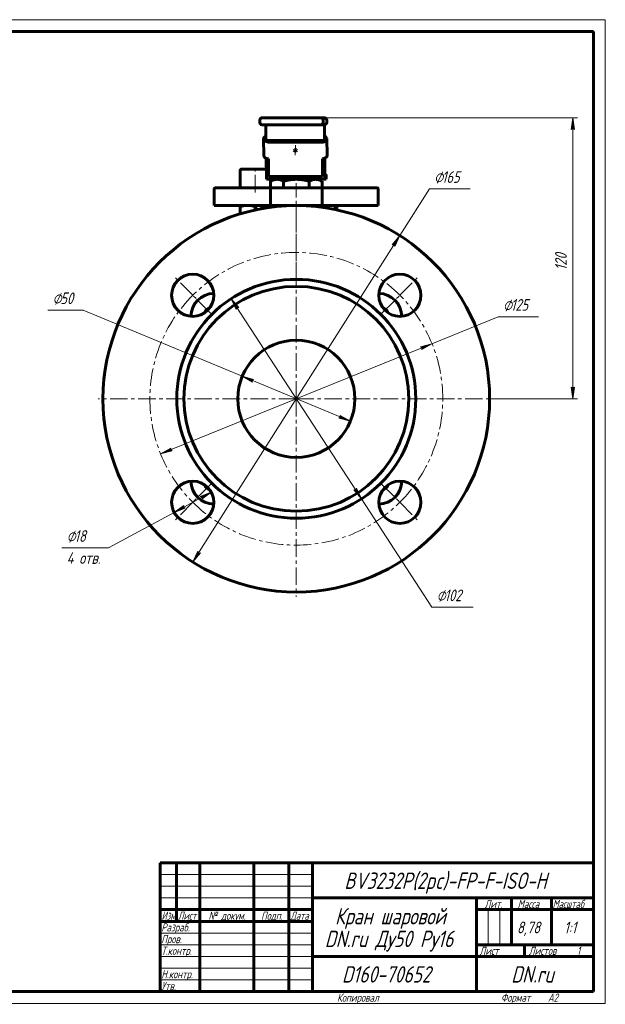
# Model space of a CAD drawing. Header units: millimetres. Extents: x 0 to 594, y 0 to 420.
# Tile 5 of 5: x 344 to 594, y 0 to 420. Entities that reach past the tile are written whole.
import ezdxf

# ---------------------------------------------------------------- set-up
doc = ezdxf.new("R2010")
doc.units = ezdxf.units.MM
for name, pattern in [('K5LT_AXLED', [12, 7.5, -1.5, 1.5, -1.5]), ('K5LT_BASIC', [0]), ('K5LT_THIN', [0])]:
    doc.linetypes.add(name, pattern=pattern)
doc.layers.add('Системный слой', color=7, linetype='Continuous')
doc.layers.add('Системный слой (1)', color=251, linetype='Continuous', true_color=0x6c6c6c)
doc.styles.add('KDIMTEXTSTYLE', font='txt', dxfattribs={"width": 0.96, "oblique": 15, "height": 5})
doc.styles.add('KTEXTSTYLE', font='txt', dxfattribs={"width": 0.96, "height": 5})
doc.dimstyles.new('KDIMSTYLE (1.00)', dxfattribs={"dimtxt": 5, "dimasz": 1, "dimexe": 2, "dimexo": 0, "dimgap": 1, "dimtad": 1, "dimtxsty": 'KDIMTEXTSTYLE', "dimsah": 1, "dimcen": 0, "dimdle": 1, "dimadec": 0, "dimazin": 0, "dimtfac": 0.667, "dimtmove": 0, "dimatfit": 3, "dimfxl": 1, "dimtvp": 1, "dimtolj": 1, "dimtzin": 0, "dimarcsym": 0})

# ---------------------------------------------------------------- blocks, each defined once
blk = doc.blocks.new('U13')
at = {"layer": 'Системный слой (1)', "color": 143, "linetype": 'K5LT_BASIC', "lineweight": 60, "true_color": 0x33acca}
for p, q in [((447.58, 340.73), (447.43, 340.72)), ((447.73, 340.73), (447.58, 340.73)), ((447.88, 340.73), (447.73, 340.73)), ((444.69, 340.17), (444.63, 340.15)), ((444.75, 340.19), (444.69, 340.17)), ((444.81, 340.21), (444.75, 340.19))]:
    blk.add_line(p, q, dxfattribs=at)
blk = doc.blocks.new('U14')
at = {"layer": 'Системный слой (1)', "color": 143, "linetype": 'K5LT_BASIC', "lineweight": 60, "true_color": 0x33acca}
for p, q in [((448.46, 340.71), (447.88, 340.73)), ((449.04, 340.65), (448.46, 340.71)), ((449.63, 340.55), (449.04, 340.65))]:
    blk.add_line(p, q, dxfattribs=at)
blk = doc.blocks.new('U15')
at = {"layer": 'Системный слой (1)', "color": 143, "linetype": 'K5LT_BASIC', "lineweight": 60, "true_color": 0x33acca}
for p, q in [((444.63, 356.23), (438.93, 356.23)), ((449.33, 356.23), (444.63, 356.23))]:
    blk.add_line(p, q, dxfattribs=at)
blk = doc.blocks.new('U16')
at = {"layer": 'Системный слой (1)', "color": 143, "linetype": 'K5LT_BASIC', "lineweight": 60, "true_color": 0x33acca}
for p, q in [((474.6, 370.22), (474.2, 370.43)), ((475.2, 369.22), (474.6, 370.22)), ((475.2, 369.2), (475.2, 369.22))]:
    blk.add_line(p, q, dxfattribs=at)
blk = doc.blocks.new('U17')
at = {"layer": 'Системный слой (1)', "color": 143, "linetype": 'K5LT_BASIC', "lineweight": 60, "true_color": 0x33acca}
for p, q in [((461.29, 364.18), (461.24, 364.27)), ((461.6, 364.02), (461.29, 364.18)), ((461.97, 364.05), (461.6, 364.02)), ((462.21, 364.26), (461.97, 364.05))]:
    blk.add_line(p, q, dxfattribs=at)
blk = doc.blocks.new('U18')
at = {"layer": 'Системный слой (1)', "color": 143, "linetype": 'K5LT_BASIC', "lineweight": 60, "true_color": 0x33acca}
for p, q in [((448.2, 369.13), (448.2, 369.11)), ((448.2, 369.11), (448.8, 368.11)), ((448.8, 368.11), (450.18, 367.71))]:
    blk.add_line(p, q, dxfattribs=at)
blk = doc.blocks.new('U19')
at = {"layer": 'Системный слой (1)', "color": 143, "linetype": 'K5LT_BASIC', "lineweight": 60, "true_color": 0x33acca}
for p, q in [((449.17, 370.41), (448.26, 369.53)), ((448.26, 369.53), (448.2, 369.2))]:
    blk.add_line(p, q, dxfattribs=at)
blk = doc.blocks.new('U20')
at = {"layer": 'Системный слой (1)', "color": 143, "linetype": 'K5LT_BASIC', "lineweight": 60, "true_color": 0x33acca}
for p, q in [((461.22, 364.18), (461.37, 364.43)), ((461.37, 363.93), (461.22, 364.18)), ((461.37, 364.43), (461.72, 364.53)), ((461.72, 363.83), (461.37, 363.93)), ((461.72, 364.53), (462.07, 364.43)), ((462.07, 363.93), (461.72, 363.83)), ((462.07, 364.43), (462.22, 364.18)), ((462.22, 364.17), (462.07, 363.93)), ((462.22, 364.18), (462.22, 364.17))]:
    blk.add_line(p, q, dxfattribs=at)
blk = doc.blocks.new('U21')
at = {"layer": 'Системный слой (1)', "color": 30, "linetype": 'K5LT_AXLED', "lineweight": 18, "true_color": 0xff8000}
for p, q in [((417.94, 302.32), (410.16, 310.1)), ((506.33, 302.32), (514.1, 310.1)), ((425.72, 294.54), (417.94, 302.32)), ((498.55, 294.54), (506.33, 302.32)), ((425.72, 221.71), (417.94, 213.93)), ((498.55, 221.71), (506.33, 213.93)), ((417.94, 213.93), (410.16, 206.15)), ((506.33, 213.93), (514.1, 206.15))]:
    blk.add_line(p, q, dxfattribs=at)
for start, end in [(45, 135), (135, 225), (315, 45), (225, 315)]:
    blk.add_arc((462.13, 258.13), 62.5, start, end, dxfattribs=at)
blk = doc.blocks.new('U22')
at = {"layer": 'Системный слой (1)', "color": 30, "linetype": 'K5LT_AXLED', "lineweight": 18, "true_color": 0xff8000}
for q in [(462.13, 342.63), (377.63, 258.13), (546.63, 258.13), (462.13, 173.63)]:
    blk.add_line((462.13, 258.13), q, dxfattribs=at)
blk = doc.blocks.new('D5')
at = {"layer": 'Системный слой (1)'}
for points in [[(580.81, 373.13), (580.16, 378.13), (579.5, 373.13), (580.16, 373.63)], [(580.16, 258.13), (580.81, 263.13), (580.16, 262.63), (579.5, 263.13)]]:
    blk.add_hatch(color=7, dxfattribs=at).paths.add_polyline_path(points)
at = {"layer": 'Системный слой (1)', "color": 7, "linetype": 'K5LT_THIN', "lineweight": 18, "true_color": 0xffffff}
for p, q in [((472.59, 378.13), (582.16, 378.13)), ((579.5, 373.13), (580.16, 378.13)), ((580.16, 378.13), (580.81, 373.13)), ((580.16, 373.63), (579.5, 373.13)), ((580.81, 373.13), (580.16, 373.63)), ((580.16, 258.13), (579.5, 263.13)), ((579.5, 263.13), (580.16, 262.63)), ((580.16, 262.63), (580.81, 263.13)), ((580.81, 263.13), (580.16, 258.13)), ((544.63, 258.13), (582.16, 258.13))]:
    blk.add_line(p, q, dxfattribs=at)
blk.add_wipeout([(579.16, 312.98), (571.77, 312.98), (571.77, 322.86), (579.16, 322.86)]).dxf.layer = 'Системный слой (1)'
blk.add_line((580.16, 378.13), (580.16, 258.13), dxfattribs=at)
at = {"layer": 'Системный слой (1)', "color": 7, "insert": (572.57, 312.98), "char_height": 5, "attachment_point": 1, "rotation": 90, "style": 'KTEXTSTYLE'}
blk.add_mtext('\\fArial|b0|c204|p34;\\H5.0;\\W1.000;\\Q15;\\fGOST Type AU|b0|i0|c204|p34;\\Q15;\\W0.960;120', dxfattribs=at)
blk = doc.blocks.new('KDIMARROW_01')
at = {"layer": 'Системный слой'}
blk.add_hatch(color=0, dxfattribs=at).paths.add_polyline_path([(-5, -0.66), (0, 0), (-5, 0.66), (-4.5, 0)])
at = {"layer": 'Системный слой', "color": 0, "linetype": 'K5LT_THIN', "lineweight": 18}
for p, q in [((-4.5, 0), (-5, 0.66)), ((-5, 0.66), (0, 0)), ((0, 0), (-5, -0.66)), ((-5, -0.66), (-4.5, 0))]:
    blk.add_line(p, q, dxfattribs=at)
at = {"layer": 'Системный слой (1)', "color": 0, "linetype": 'K5LT_THIN', "lineweight": 18}
blk.add_line((237.84, 73.86), (236.84, 73.86), dxfattribs=at)
blk = doc.blocks.new('D6')
at = {"layer": 'Системный слой (1)'}
for points in [[(504.19, 323.22), (506.31, 327.8), (503.08, 323.93), (503.9, 324)], [(417.95, 188.45), (421.18, 192.32), (420.36, 192.25), (420.07, 193.03)]]:
    blk.add_hatch(color=7, dxfattribs=at).paths.add_polyline_path(points)
at = {"layer": 'Системный слой (1)', "color": 7, "linetype": 'K5LT_THIN', "lineweight": 18, "true_color": 0xffffff}
for p, q in [((417.95, 188.45), (506.31, 327.8)), ((503.08, 323.93), (506.31, 327.8)), ((503.9, 324), (503.08, 323.93)), ((504.19, 323.22), (503.9, 324)), ((506.31, 327.8), (504.19, 323.22)), ((417.95, 188.45), (420.07, 193.03)), ((421.18, 192.32), (417.95, 188.45)), ((420.07, 193.03), (420.36, 192.25)), ((420.36, 192.25), (421.18, 192.32))]:
    blk.add_line(p, q, dxfattribs=at)
blk.add_wipeout([(520.95, 348.73), (520.95, 356.11), (533.75, 356.11), (533.75, 348.73)]).dxf.layer = 'Системный слой (1)'
for p, q in [((506.31, 327.8), (518.95, 347.73)), ((518.95, 347.73), (536.28, 347.73))]:
    blk.add_line(p, q, dxfattribs=at)
at = {"layer": 'Системный слой (1)', "color": 7, "char_height": 5, "attachment_point": 1, "style": 'KTEXTSTYLE'}
for s, insert in [('\\fArial|b0|c204|p34;\\H5.0;\\W1.000;\\Q15;\\fGOST Type AU|b0|i0|c204|p34;\\Q15;\\W0.960;⌀', (520.95, 355.32)), ('\\fArial|b0|c204|p34;\\H5.0;\\W1.000;\\Q15;\\fGOST Type AU|b0|i0|c204|p34;\\Q15;\\W0.960;165', (524.26, 355.32))]:
    blk.add_mtext(s, dxfattribs=dict(at, insert=insert))
blk = doc.blocks.new('D7')
at = {"layer": 'Системный слой (1)'}
for points in [[(515.66, 279.14), (520.04, 281.63), (515.16, 280.36), (515.87, 279.94)], [(409.1, 235.89), (408.39, 236.31), (408.61, 237.11), (404.22, 234.62)]]:
    blk.add_hatch(color=7, dxfattribs=at).paths.add_polyline_path(points)
at = {"layer": 'Системный слой (1)', "color": 7, "linetype": 'K5LT_THIN', "lineweight": 18, "true_color": 0xffffff}
for p, q in [((404.22, 234.62), (520.04, 281.63)), ((515.16, 280.36), (520.04, 281.63)), ((515.87, 279.94), (515.16, 280.36)), ((520.04, 281.63), (515.66, 279.14)), ((515.66, 279.14), (515.87, 279.94)), ((404.22, 234.62), (408.61, 237.11)), ((409.1, 235.89), (404.22, 234.62)), ((408.61, 237.11), (408.39, 236.31)), ((408.39, 236.31), (409.1, 235.89))]:
    blk.add_line(p, q, dxfattribs=at)
blk.add_wipeout([(550.35, 294.13), (550.35, 301.51), (563.02, 301.51), (563.02, 294.13)]).dxf.layer = 'Системный слой (1)'
for p, q in [((520.04, 281.63), (548.35, 293.13)), ((548.35, 293.13), (565.54, 293.13))]:
    blk.add_line(p, q, dxfattribs=at)
at = {"layer": 'Системный слой (1)', "color": 7, "char_height": 5, "attachment_point": 1, "style": 'KTEXTSTYLE'}
for s, insert in [('\\fArial|b0|c204|p34;\\H5.0;\\W1.000;\\Q15;\\fGOST Type AU|b0|i0|c204|p34;\\Q15;\\W0.960;⌀', (550.35, 300.71)), ('\\fArial|b0|c204|p34;\\H5.0;\\W1.000;\\Q15;\\fGOST Type AU|b0|i0|c204|p34;\\Q15;\\W0.960;125', (553.65, 300.71))]:
    blk.add_mtext(s, dxfattribs=dict(at, insert=insert))
blk = doc.blocks.new('D8')
at = {"layer": 'Системный слой (1)'}
for points in [[(437.6, 297.04), (434.32, 300.87), (436.49, 296.32), (436.77, 297.1)], [(489.95, 215.38), (487.77, 219.93), (487.49, 219.15), (486.67, 219.21)]]:
    blk.add_hatch(color=7, dxfattribs=at).paths.add_polyline_path(points)
at = {"layer": 'Системный слой (1)', "color": 7, "linetype": 'K5LT_THIN', "lineweight": 18, "true_color": 0xffffff}
for p, q in [((434.32, 300.87), (437.6, 297.04)), ((436.49, 296.32), (434.32, 300.87)), ((434.32, 300.87), (489.95, 215.38)), ((436.77, 297.1), (436.49, 296.32)), ((437.6, 297.04), (436.77, 297.1)), ((489.95, 215.38), (486.67, 219.21)), ((486.67, 219.21), (487.49, 219.15)), ((487.49, 219.15), (487.77, 219.93)), ((487.77, 219.93), (489.95, 215.38))]:
    blk.add_line(p, q, dxfattribs=at)
blk.add_wipeout([(522.04, 170.13), (522.04, 177.51), (535.09, 177.51), (535.09, 170.13)]).dxf.layer = 'Системный слой (1)'
for p, q in [((489.95, 215.38), (520.04, 169.13)), ((520.04, 169.13), (537.64, 169.13))]:
    blk.add_line(p, q, dxfattribs=at)
at = {"layer": 'Системный слой (1)', "color": 7, "char_height": 5, "attachment_point": 1, "style": 'KTEXTSTYLE'}
for s, insert in [('\\fArial|b0|c204|p34;\\H5.0;\\W1.000;\\Q15;\\fGOST Type AU|b0|i0|c204|p34;\\Q15;\\W0.960;⌀', (522.04, 176.71)), ('\\fArial|b0|c204|p34;\\H5.0;\\W1.000;\\Q15;\\fGOST Type AU|b0|i0|c204|p34;\\Q15;\\W0.960;102', (525.35, 176.71))]:
    blk.add_mtext(s, dxfattribs=dict(at, insert=insert))
blk = doc.blocks.new('D9')
at = {"layer": 'Системный слой (1)'}
for points in [[(443.2, 266), (443.92, 266.42), (439.05, 267.73), (443.41, 265.2)], [(485.21, 248.52), (480.85, 251.05), (481.06, 250.25), (480.34, 249.83)]]:
    blk.add_hatch(color=7, dxfattribs=at).paths.add_polyline_path(points)
at = {"layer": 'Системный слой (1)', "color": 7, "linetype": 'K5LT_THIN', "lineweight": 18, "true_color": 0xffffff}
for p, q in [((439.05, 267.73), (371.2, 295.96)), ((439.05, 267.73), (443.92, 266.42)), ((443.41, 265.2), (439.05, 267.73)), ((485.21, 248.52), (439.05, 267.73)), ((443.92, 266.42), (443.2, 266)), ((443.2, 266), (443.41, 265.2)), ((480.34, 249.83), (481.06, 250.25)), ((485.21, 248.52), (480.34, 249.83)), ((481.06, 250.25), (480.85, 251.05)), ((480.85, 251.05), (485.21, 248.52))]:
    blk.add_line(p, q, dxfattribs=at)
blk.add_wipeout([(358.12, 296.96), (358.12, 304.34), (368.76, 304.34), (368.76, 296.96)]).dxf.layer = 'Системный слой (1)'
blk.add_line((371.2, 295.96), (356.12, 295.96), dxfattribs=at)
at = {"layer": 'Системный слой (1)', "color": 7, "char_height": 5, "attachment_point": 1, "style": 'KTEXTSTYLE'}
for s, insert in [('\\fArial|b0|c204|p34;\\H5.0;\\W1.000;\\Q15;\\fGOST Type AU|b0|i0|c204|p34;\\Q15;\\W0.960;⌀', (358.12, 303.54)), ('\\fArial|b0|c204|p34;\\H5.0;\\W1.000;\\Q15;\\fGOST Type AU|b0|i0|c204|p34;\\Q15;\\W0.960;50', (361.43, 303.54))]:
    blk.add_mtext(s, dxfattribs=dict(at, insert=insert))
blk = doc.blocks.new('D10')
at = {"layer": 'Системный слой (1)'}
for points in [[(421.77, 215.26), (425.85, 218.22), (421.14, 216.42), (421.89, 216.08)], [(410.03, 209.64), (414.73, 211.45), (413.98, 211.79), (414.11, 212.6)]]:
    blk.add_hatch(color=7, dxfattribs=at).paths.add_polyline_path(points)
at = {"layer": 'Системный слой (1)', "color": 7, "linetype": 'K5LT_THIN', "lineweight": 18, "true_color": 0xffffff}
for p, q in [((425.85, 218.22), (410.03, 209.64)), ((421.14, 216.42), (425.85, 218.22)), ((421.89, 216.08), (421.14, 216.42)), ((425.85, 218.22), (421.77, 215.26)), ((421.77, 215.26), (421.89, 216.08)), ((410.03, 209.64), (414.11, 212.6)), ((414.73, 211.45), (410.03, 209.64)), ((414.11, 212.6), (413.98, 211.79)), ((413.98, 211.79), (414.73, 211.45)), ((410.03, 209.64), (382, 194.44))]:
    blk.add_line(p, q, dxfattribs=at)
blk.add_wipeout([(364.13, 186.06), (364.13, 202.83), (379.37, 202.83), (379.37, 186.06)]).dxf.layer = 'Системный слой (1)'
blk.add_line((382, 194.44), (362.13, 194.44), dxfattribs=at)
at = {"layer": 'Системный слой (1)', "color": 7, "char_height": 5, "attachment_point": 1, "style": 'KTEXTSTYLE'}
for s, insert in [('\\fArial|b0|c204|p34;\\H5.0;\\W1.000;\\Q15;\\fGOST Type AU|b0|i0|c204|p34;\\Q15;\\W0.960;⌀', (364.13, 202.03)), ('\\fArial|b0|c204|p34;\\H5.0;\\W1.000;\\Q15;\\fGOST Type AU|b0|i0|c204|p34;\\Q15;\\W0.960;18', (367.43, 202.03)), ('\\fArial|b0|c204|p34;\\H5.0;\\W1.000;\\Q15;\\fGOST Type AU|b0|i0|c204|p34;\\Q15;\\W0.960;4 отв.', (364.13, 192.65))]:
    blk.add_mtext(s, dxfattribs=dict(at, insert=insert))
blk = doc.blocks.new('U47')
at = {"color": 7, "linetype": 'K5LT_THIN', "lineweight": 18, "true_color": 0xffffff}
for p, q in [((0, 420), (594, 420)), ((594, 420), (594, 0)), ((404, 55), (469, 55)), ((404, 50), (469, 50)), ((404, 45), (469, 45)), ((543.96, 25), (543.96, 40)), ((548.98, 25), (548.98, 40)), ((404, 30), (469, 30)), ((404, 25), (469, 25)), ((404, 20), (469, 20)), ((404, 15), (469, 15)), ((404, 10), (469, 10)), ((594, 0), (0, 0))]:
    blk.add_line(p, q, dxfattribs=at)
at = {"color": 143, "linetype": 'K5LT_BASIC', "lineweight": 60, "true_color": 0x33acca}
for p, q in [((20, 415), (589, 415)), ((589, 415), (589, 5)), ((404, 60), (589, 60)), ((404, 5), (404, 60)), ((411, 35), (411, 60)), ((421, 5), (421, 60)), ((444, 5), (444, 60)), ((459, 5), (459, 60)), ((469, 5), (469, 60)), ((469, 45), (589, 45)), ((539, 5), (539, 45)), ((554, 25), (554, 45)), ((571, 25), (571, 45)), ((404, 40), (469, 40)), ((539, 40), (554, 40)), ((554, 40), (589, 40)), ((404, 35), (469, 35)), ((539, 25), (589, 25)), ((559.57, 20), (559.57, 25)), ((469, 20), (539, 20)), ((539, 20), (589, 20)), ((589, 5), (20, 5))]:
    blk.add_line(p, q, dxfattribs=at)
at = {"color": 7, "attachment_point": 1, "style": 'KTEXTSTYLE'}
for s, insert, char_height in [('\\fArial|b0|c204|p34;\\H5.0;\\W1.000;\\Q15;\\fGOST Type AU|b0|i0|c204|p34;\\Q15;\\W0.960;\\H7.00;BV3232P(2pc)-FP-F-ISO-H', (482.63, 55.86), 7), ('\\fArial|b0|c204|p34;\\H5.0;\\W1.000;\\Q15;\\fGOST Type AU|b0|i0|c204|p34;\\Q15;\\W0.960;\\H3.50;Лит.', (542.47, 44.18), 3.5), ('\\fArial|b0|c204|p34;\\H5.0;\\W1.000;\\Q15;\\fGOST Type AU|b0|i0|c204|p34;\\Q15;\\W0.960;\\H3.50;Масса', (556.58, 44.18), 3.5), ('\\fArial|b0|c204|p34;\\H5.0;\\W1.000;\\Q15;\\fGOST Type AU|b0|i0|c204|p34;\\Q15;\\W0.926;\\H3.50;Масштаб', (571.52, 44.18), 3.5), ('\\fArial|b0|c204|p34;\\H5.0;\\W1.000;\\Q15;\\fGOST Type AU|b0|i0|c204|p34;\\Q15;\\W0.786;\\H3.50;Изм.', (404.62, 39.18), 3.5), ('\\fArial|b0|c204|p34;\\H5.0;\\W1.000;\\Q15;\\fGOST Type AU|b0|i0|c204|p34;\\Q15;\\W0.800;\\H3.50;Лист', (411.61, 39.18), 3.5), ('\\fArial|b0|c204|p34;\\H5.0;\\W1.000;\\Q15;\\fGOST Type AU|b0|i0|c204|p34;\\Q15;\\W0.960;\\H3.50;№ докум.', (424.63, 39.18), 3.5), ('\\fArial|b0|c204|p34;\\H5.0;\\W1.000;\\Q15;\\fGOST Type AU|b0|i0|c204|p34;\\Q15;\\W0.960;\\H3.50;Подп.', (447.1, 39.18), 3.5), ('\\fArial|b0|c204|p34;\\H5.0;\\W1.000;\\Q15;\\fGOST Type AU|b0|i0|c204|p34;\\Q15;\\W0.800;\\H3.50;Дата', (459.61, 39.18), 3.5), ('\\fArial|b0|c204|p34;\\H5.0;\\W1.000;\\Q15;\\fGOST Type AU|b0|i0|c204|p34;\\Q15;\\W0.960;\\H7.00;Кран шаровой', (478.65, 40.69), 7), ('\\fArial|b0|c204|p34;\\H5.0;\\W1.000;\\Q15;\\fGOST Type AU|b0|i0|c204|p34;\\Q15;\\W0.960;\\H3.50;Разраб.', (404.5, 34.18), 3.5), ('\\fArial|b0|c204|p34;\\H5.0;\\W1.000;\\Q15;\\fGOST Type AU|b0|i0|c204|p34;\\Q15;\\W0.960;8,78', (556.3, 34.9), 5), ('\\fArial|b0|c204|p34;\\H5.0;\\W1.000;\\Q15;\\fGOST Type AU|b0|i0|c204|p34;\\Q15;\\W0.960;{\\c16737820;1:1}', (576.44, 34.9), 5), ('\\fArial|b0|c204|p34;\\H5.0;\\W1.000;\\Q15;\\fGOST Type AU|b0|i0|c204|p34;\\Q15;\\W0.960;\\H7.00;DN.ru Ду50 Ру16', (474.3, 31.02), 7), ('\\fArial|b0|c204|p34;\\H5.0;\\W1.000;\\Q15;\\fGOST Type AU|b0|i0|c204|p34;\\Q15;\\W0.960;\\H3.50;Пров.', (404.5, 29.18), 3.5), ('\\fArial|b0|c204|p34;\\H5.0;\\W1.000;\\Q15;\\fGOST Type AU|b0|i0|c204|p34;\\Q15;\\W0.960;\\H3.50;Т.контр.', (404.5, 24.18), 3.5), ('\\fArial|b0|c204|p34;\\H5.0;\\W1.000;\\Q15;\\fGOST Type AU|b0|i0|c204|p34;\\Q15;\\W0.960;\\H3.50;Лист', (540.32, 24.18), 3.5), ('\\fArial|b0|c204|p34;\\H5.0;\\W1.000;\\Q15;\\fGOST Type AU|b0|i0|c204|p34;\\Q15;\\W0.960;\\H3.50;Листов', (561.36, 24.18), 3.5), ('\\fArial|b0|c204|p34;\\H5.0;\\W1.000;\\Q15;\\fGOST Type AU|b0|i0|c204|p34;\\Q15;\\W0.960;\\H3.50;1', (581.91, 24.18), 3.5), ('\\fArial|b0|c204|p34;\\H5.0;\\W1.000;\\Q15;\\fGOST Type AU|b0|i0|c204|p34;\\Q15;\\W0.960;\\H3.50;Н.контр.', (404.5, 14.18), 3.5), ('\\fArial|b0|c204|p34;\\H5.0;\\W1.000;\\Q15;\\fGOST Type AU|b0|i0|c204|p34;\\Q15;\\W0.960;\\H7.00;D160-70652', (481.61, 15.86), 7), ('\\fArial|b0|c204|p34;\\H5.0;\\W1.000;\\Q15;\\fGOST Type AU|b0|i0|c204|p34;\\Q15;\\W0.960;\\H7.00;DN.ru', (553.84, 15.86), 7), ('\\fArial|b0|c204|p34;\\H5.0;\\W1.000;\\Q15;\\fGOST Type AU|b0|i0|c204|p34;\\Q15;\\W0.960;\\H3.50;Утв.', (404.5, 9.18), 3.5), ('\\fArial|b0|c204|p34;\\H5.0;\\W1.000;\\Q15;\\fGOST Type AU|b0|i0|c204|p34;\\Q15;\\W0.960;\\H3.50;Копировал', (479.5, 4.18), 3.5), ('\\fArial|b0|c204|p34;\\H5.0;\\W1.000;\\Q15;\\fGOST Type AU|b0|i0|c204|p34;\\Q15;\\W0.960;\\H3.50;Формат', (549.5, 4.18), 3.5), ('\\fArial|b0|c204|p34;\\H5.0;\\W1.000;\\Q15;\\fGOST Type AU|b0|i0|c204|p34;\\Q15;\\W0.960;\\H3.50;A2', (569.5, 4.18), 3.5)]:
    blk.add_mtext(s, dxfattribs=dict(at, insert=insert, char_height=char_height))

msp = doc.modelspace()

# ---------------------------------------------------------------- linework, layer by layer
at = {"layer": 'Системный слой (1)', "color": 143, "linetype": 'K5LT_BASIC', "lineweight": 60, "true_color": 0x33acca}
for p, q in [((446.586, 377.125), (446.586, 376.125)), ((472.588, 378.125), (447.586, 378.125)), ((447.586, 375.125), (472.588, 375.125)), ((449.192, 368.422), (449.118, 375.125)), ((474.089, 378.125), (472.588, 378.125)), ((472.588, 375.125), (474.089, 375.125)), ((473.588, 376.125), (473.588, 377.125)), ((474.116, 375.126), (474.19, 368.422)), ((474.206, 369.836), (474.147, 375.127)), ((475.089, 377.125), (475.089, 376.125)), ((448.2, 369.2), (448.199, 369.129)), ((448.199, 369.107), (448.277, 362.036)), ((449.192, 368.422), (450.191, 368.422)), ((450.184, 367.715), (473.182, 367.715)), ((450.191, 368.422), (473.19, 368.422)), ((473.19, 368.422), (474.19, 368.422)), ((474.206, 369.836), (474.19, 368.422)), ((475.198, 369.129), (475.199, 369.2)), ((475.276, 362.151), (475.199, 369.222)), ((475.276, 362.129), (475.275, 362.058)), ((449.361, 353.016), (449.275, 360.828)), ((450.285, 352.986), (450.264, 360.195)), ((473.284, 352.986), (473.263, 360.195)), ((473.273, 360.454), (473.273, 360.644)), ((473.295, 353.244), (473.273, 360.454)), ((474.273, 360.838), (474.359, 353.016)), ((474.375, 354.43), (474.304, 360.851)), ((438.131, 355.431), (438.131, 348.231)), ((473.284, 352.986), (473.295, 353.244)), ((474.823, 353.844), (474.39, 353.844)), ((474.823, 353.844), (474.823, 351.844)), ((474.39, 351.844), (449.392, 351.844)), ((450.285, 352.986), (473.284, 352.986)), ((451.131, 351.844), (451.131, 348.231)), ((452.631, 351.844), (451.162, 350.996)), ((451.162, 348.231), (451.162, 350.996)), ((456.646, 348.231), (456.646, 350.996)), ((467.616, 348.231), (467.616, 350.996)), ((471.631, 351.844), (473.101, 350.996)), ((473.101, 348.231), (473.101, 350.996)), ((474.823, 351.844), (474.39, 351.844)), ((427.131, 340.731), (427.131, 347.731)), ((437.131, 348.231), (427.631, 348.231)), ((450.631, 348.231), (437.131, 348.231)), ((473.631, 348.231), (450.631, 348.231)), ((451.131, 340.731), (451.131, 347.731)), ((473.131, 340.731), (473.131, 347.731)), ((487.131, 348.231), (473.631, 348.231)), ((496.631, 348.231), (487.131, 348.231)), ((497.131, 340.731), (497.131, 347.731)), ((427.131, 340.731), (437.131, 340.731)), ((437.131, 340.731), (451.131, 340.731)), ((438.131, 340.151), (438.131, 340.731)), ((444.806, 340.731), (444.806, 338.786)), ((447.434, 339.306), (447.434, 340.731)), ((449.631, 339.673), (449.631, 340.731)), ((451.131, 340.731), (473.131, 340.731)), ((459.131, 340.731), (459.131, 340.571)), ((459.631, 340.731), (459.631, 340.587)), ((464.631, 340.587), (464.631, 340.731)), ((465.131, 340.571), (465.131, 340.731)), ((473.131, 340.731), (487.131, 340.731)), ((474.631, 339.673), (474.631, 340.731)), ((478.73, 338.938), (478.73, 340.731)), ((479.456, 338.786), (479.456, 340.731)), ((487.131, 340.731), (497.131, 340.731)), ((438.131, 337.057), (438.131, 340.151)), ((444.631, 338.748), (444.631, 340.151))]:
    msp.add_line(p, q, dxfattribs=at)
at = {"layer": 'Системный слой (1)', "color": 30, "linetype": 'K5LT_AXLED', "lineweight": 18, "true_color": 0xff8000}
for p, q in [((461.7, 362.179), (461.746, 366.356)), ((444.631, 346.231), (444.631, 358.231)), ((462.131, 308.075), (462.131, 350.231))]:
    msp.add_line(p, q, dxfattribs=at)
at = {"layer": 'Системный слой (1)', "color": 143, "linetype": 'K5LT_BASIC', "lineweight": 60, "true_color": 0x33acca}
for centre, radius in [((462.131, 258.125), 82.5), ((417.937, 302.319), 9), ((506.325, 302.319), 9), ((462.131, 258.125), 51), ((462.131, 258.125), 48), ((462.131, 258.125), 25), ((417.937, 213.931), 9), ((506.325, 213.931), 9)]:
    msp.add_circle(centre, radius, dxfattribs=at)
for centre, radius, start, end in [((438.931, 355.431), 0.8, 90, 180), ((427.631, 347.731), 0.5, 90, 180), ((450.631, 347.731), 0.5, 0, 90), ((473.631, 347.731), 0.5, 90, 180), ((496.631, 347.731), 0.5, 0, 90), ((427.131, 293.125), 10, 91.3184, 178.6816), ((497.131, 293.125), 10, 1.3184, 88.6816), ((426.776, 293.48), 4, 110.85315, 159.14685), ((497.487, 293.48), 4, 20.85315, 69.14685), ((427.131, 223.125), 10, 181.3184, 268.6816), ((497.131, 223.125), 10, 271.3184, 358.6816), ((426.776, 222.77), 4, 200.85315, 249.14685), ((497.487, 222.77), 4, 290.85315, 339.14685)]:
    msp.add_arc(centre, radius, start, end, dxfattribs=at)
for centre, major_axis, ratio, start_param, end_param in [((447.586, 377.125), (-1, 0), 0.9999396, 4.712389, 6.2831853), ((447.586, 376.125), (-1, 0), 0.9999396, 0, 1.5707963), ((472.588, 377.125), (-1, 0), 0.9999396, 3.1415927, 4.712389), ((472.588, 376.125), (-1, 0), 0.9999396, 1.5707963, 3.1415927), ((474.089, 377.125), (0, 1), 0.9999396, 4.712389, 6.2831853), ((474.089, 376.125), (0, -1), 0.9999396, 0, 1.5707963), ((473.198, 369.129), (2, 0.022), 0.7070641, 4.6968483, 6.2676447), ((450.277, 362.058), (2, 0.022), 0.7070641, 3.1415927, 4.6968483), ((473.276, 362.058), (2, 0.022), 0.7070641, 4.6968483, 6.2676447), ((473.276, 362.129), (-2, -0.022), 0.7070641, 3.126052, 3.1415927), ((450.254, 359.937), (0, 1), 0.0109891, -1.3089969, -0.7853982), ((473.252, 359.937), (0, 1), 0.0109891, -1.3089969, -0.7853982), ((474.39, 355.844), (0, -2), 0.0109891, 5.4977871, 6.2831853), ((449.392, 355.844), (0, -4), 0.0109891, 5.4977871, 6.2831853), ((474.39, 355.844), (0, -4), 0.0109891, 5.4977871, 6.2831853)]:
    msp.add_ellipse(centre, major_axis=major_axis, ratio=ratio, start_param=start_param, end_param=end_param, dxfattribs=at)
for points in [[(453.904, 351.844), (452.631, 351.844), (451.162, 350.996)], [(456.646, 350.996), (455.177, 351.844), (453.904, 351.844)], [(462.131, 351.844), (459.586, 351.844), (456.646, 350.996)], [(467.616, 350.996), (464.677, 351.844), (462.131, 351.844)], [(470.358, 351.844), (469.086, 351.844), (467.616, 350.996)], [(473.101, 350.996), (471.631, 351.844), (470.358, 351.844)], [(441.381, 340.731), (439.873, 340.731), (438.131, 340.151)], [(444.631, 340.151), (442.89, 340.731), (441.381, 340.731)]]:
    msp.add_rational_spline(points, [1, 1.0379548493, 1], degree=2, dxfattribs=at)

# ---------------------------------------------------------------- block references
at = {"layer": 'Системный слой (1)'}
for name in ['U19', 'U16', 'U18', 'U20', 'U17', 'U15', 'U22', 'U13', 'U14', 'U21']:
    msp.add_blockref(name, (0, 0), dxfattribs=at)

# ---------------------------------------------------------------- next in the draw order: dimensions: what is measured, and where the dimension line sits
at = {"layer": 'Системный слой (1)', "color": 7}
dim = msp.add_linear_dim(base=(580.157, 378.125), p1=(544.631, 258.125), p2=(472.588, 378.125), angle=90, dimstyle='KDIMSTYLE (1.00)', override={"dimexo": 0, "dimpost": '\\fGOST Type AU|b0|c204|p34;\\H5.0;\\W0.960;\\Q15;<>', "dimblk1": 'KDIMARROW_01', "dimblk2": 'KDIMARROW_01', "dimse1": 0, "dimse2": 0, "dimclrt": 7, "dimtol": 1, "dimtp": 0, "dimtm": 0, "dimtdec": 5, "dimtolj": 1}, dxfattribs=at)
dim.commit()
dim.dimension.update_dxf_attribs({"geometry": 'D5', "text_midpoint": (580.157, 318.125), "dimtype": 160})

# ---------------------------------------------------------------- next in the draw order: dimensions: what is measured, and where the dimension line sits
dim = msp.add_diameter_dim_2p(p1=(417.95, 188.452), p2=(506.312, 327.798), dimstyle='KDIMSTYLE (1.00)', override={"dimtih": 1, "dimtoh": 1, "dimpost": '\\fGOST Type AU|b0|c204|p34;\\H5.0;\\W0.960;\\Q15;<>', "dimblk1": 'KDIMARROW_01', "dimblk2": 'KDIMARROW_01', "dimclrt": 7, "dimtol": 1, "dimtp": 0, "dimtm": 0, "dimtdec": 5, "dimtmove": 1, "dimatfit": 2, "dimtolj": 1}, dxfattribs=at)
dim.commit()
dim.dimension.update_dxf_attribs({"geometry": 'D6', "text_midpoint": (520.952, 347.731), "dimtype": 163})

# ---------------------------------------------------------------- next in the draw order: dimensions: what is measured, and where the dimension line sits
dim = msp.add_diameter_dim_2p(p1=(404.221, 234.616), p2=(520.041, 281.634), dimstyle='KDIMSTYLE (1.00)', override={"dimtih": 1, "dimtoh": 1, "dimpost": '\\fGOST Type AU|b0|c204|p34;\\H5.0;\\W0.960;\\Q15;<>', "dimblk1": 'KDIMARROW_01', "dimblk2": 'KDIMARROW_01', "dimclrt": 7, "dimtol": 1, "dimtp": 0, "dimtm": 0, "dimtdec": 5, "dimtmove": 1, "dimatfit": 2, "dimtolj": 1}, dxfattribs=at)
dim.commit()
dim.dimension.update_dxf_attribs({"geometry": 'D7', "text_midpoint": (550.346, 293.125), "dimtype": 163})
dim = msp.add_diameter_dim_2p(p1=(425.849, 218.221), p2=(410.025, 209.641), dimstyle='KDIMSTYLE (1.00)', override={"dimtih": 1, "dimtoh": 1, "dimpost": '\\fGOST Type AU|b0|c204|p34;\\H5.0;\\W0.960;\\Q15;<>\\X\\fGOST Type AU|b0|c204|p34;\\H5.0;\\W0.960;\\Q15;\\fGOST Type AU|b0|i0|c204|p34;\\Q15;4 отв.', "dimblk1": 'KDIMARROW_01', "dimblk2": 'KDIMARROW_01', "dimclrt": 7, "dimtol": 1, "dimtp": 0, "dimtm": 0, "dimtdec": 5, "dimtmove": 1, "dimatfit": 2, "dimtolj": 1}, dxfattribs=at)
dim.commit()
dim.dimension.update_dxf_attribs({"geometry": 'D10', "text_midpoint": (380.001, 194.445)})

# ---------------------------------------------------------------- next in the draw order: dimensions: what is measured, and where the dimension line sits
dim = msp.add_diameter_dim_2p(p1=(434.317, 300.873), p2=(489.946, 215.378), dimstyle='KDIMSTYLE (1.00)', override={"dimtih": 1, "dimtoh": 1, "dimpost": '\\fGOST Type AU|b0|c204|p34;\\H5.0;\\W0.960;\\Q15;<>', "dimblk1": 'KDIMARROW_01', "dimblk2": 'KDIMARROW_01', "dimclrt": 7, "dimtol": 1, "dimtp": 0, "dimtm": 0, "dimtdec": 5, "dimtmove": 1, "dimatfit": 2, "dimtolj": 1}, dxfattribs=at)
dim.commit()
dim.dimension.update_dxf_attribs({"geometry": 'D8', "text_midpoint": (522.041, 169.125), "dimtype": 163})

# ---------------------------------------------------------------- next in the draw order: dimensions: what is measured, and where the dimension line sits
dim = msp.add_diameter_dim_2p(p1=(485.213, 248.522), p2=(439.049, 267.728), dimstyle='KDIMSTYLE (1.00)', override={"dimtih": 1, "dimtoh": 1, "dimpost": '\\fGOST Type AU|b0|c204|p34;\\H5.0;\\W0.960;\\Q15;<>', "dimblk1": 'KDIMARROW_01', "dimblk2": 'KDIMARROW_01', "dimclrt": 7, "dimtol": 1, "dimtp": 0, "dimtm": 0, "dimtdec": 5, "dimtmove": 1, "dimatfit": 2, "dimtolj": 1}, dxfattribs=at)
dim.commit()
dim.dimension.update_dxf_attribs({"geometry": 'D9', "text_midpoint": (369.203, 295.955), "dimtype": 163})

# ---------------------------------------------------------------- next in the draw order: block references
msp.add_blockref('U47', (0, 0))

doc.saveas('drawing.dxf')
